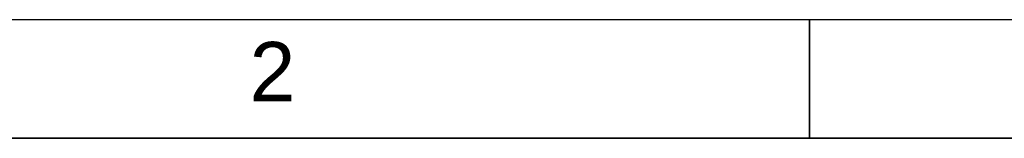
# Paper-space layout 'SHEET_3' of a CAD drawing. Header units: inches. Extents: x 3 to 360, y 8 to 227.
# Tile 116 of 117: x 281.6 to 326.15, y 221.33 to 226.67. Entities that reach past the tile are written whole.
import ezdxf

# ---------------------------------------------------------------- set-up
doc = ezdxf.new("R2010")
doc.units = ezdxf.units.IN
doc.header["$LTSCALE"] = 10.666667
doc.header["$MEASUREMENT"] = 0
doc.layers.get('0').update_dxf_attribs({"lineweight": 25})
doc.layers.get('DEFPOINTS').update_dxf_attribs({"lineweight": 25})
doc.layers.add('BORDER', color=7, linetype='Continuous', lineweight=25)
doc.layers.add('BORDER_TEXT', color=7, linetype='Continuous', lineweight=25)
doc.styles.add('Text Style153', font='arial.ttf')

# ---------------------------------------------------------------- blocks, each defined once
blk = doc.blocks.new('Borders ProEnergy ANSI-D')
at = {"layer": 'BORDER', "lineweight": 35}
for p, q in [((29.75, 21.25), (29.75, 20.75)), ((0.75, 20.75), (33.25, 20.75))]:
    blk.add_line(p, q, dxfattribs=at)
at = {"layer": 'DEFPOINTS'}
blk.add_line((33.75, 21.25), (0.25, 21.25), dxfattribs=at)
at = {"layer": 'BORDER_TEXT', "style": 'Text Style153'}
blk.add_text('2', height=0.25, dxfattribs=at).set_placement((27.375, 20.90625))

psp = doc.layouts.new('SHEET_3')

# ---------------------------------------------------------------- block references
at = {"xscale": 10.66666666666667, "yscale": 10.66666666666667, "zscale": 10.66666666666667}
psp.add_blockref('Borders ProEnergy ANSI-D', (0, 0), dxfattribs=at)

doc.saveas('drawing.dxf')
